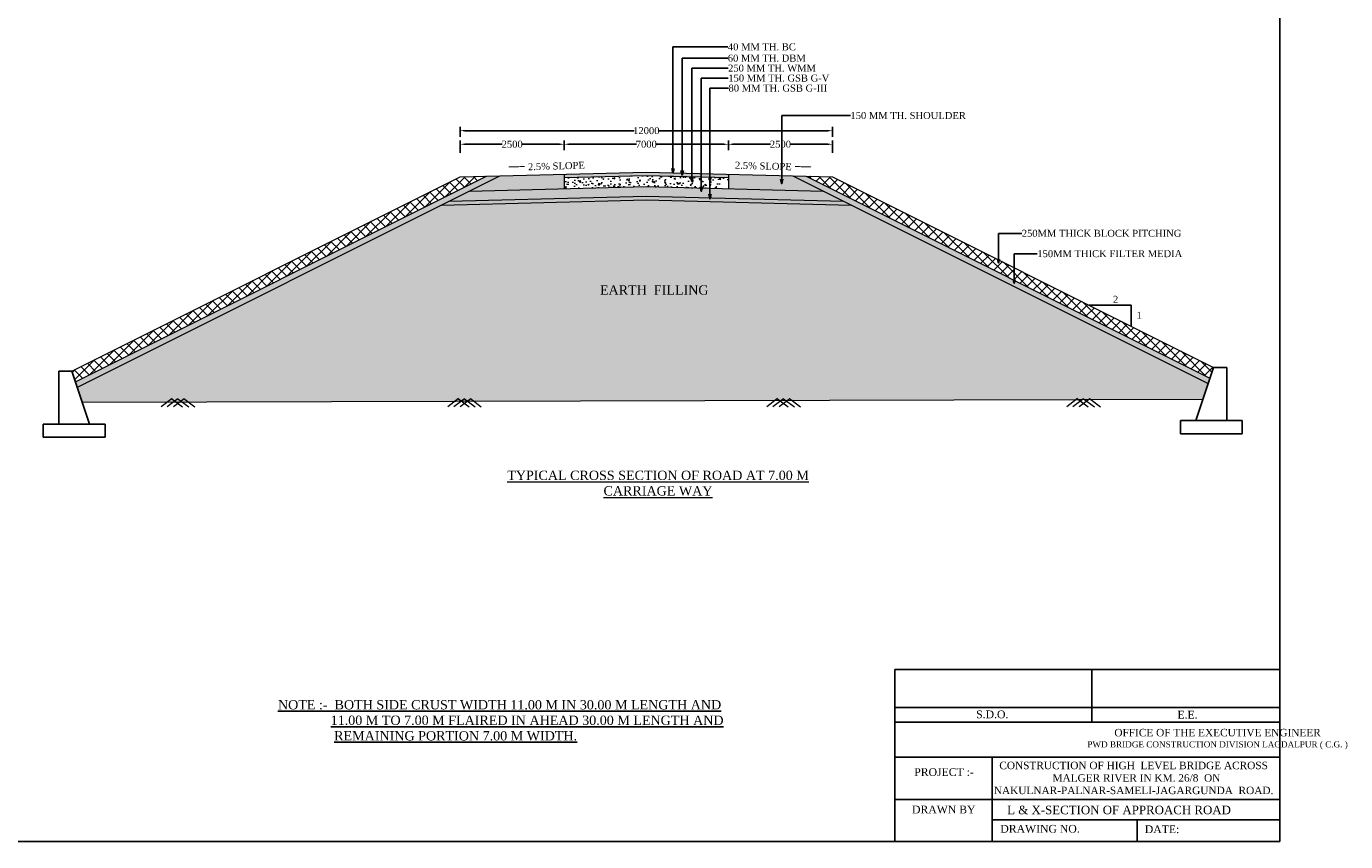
# Model space of a CAD drawing. Header units: millimetres. Extents: x 103078 to 9205504, y -104267 to 3313489.
# Tile 3 of 4: x 4176803 to 4346878, y 2729140 to 2834154. Entities that reach past the tile are written whole.
import ezdxf

# ---------------------------------------------------------------- set-up
doc = ezdxf.new("R2010")
doc.units = ezdxf.units.MM
doc.header["$LTSCALE"] = 500
doc.header["$MEASUREMENT"] = 0
doc.linetypes.add('CENTERX2', pattern=[4, 2.5, -0.5, 0.5, -0.5])
doc.layers.add('A-Anno-Note', color=211, linetype='Continuous')
doc.styles.get("Standard").update_dxf_attribs({"font": 'times.ttf'})
doc.styles.add('style1', font='txt.shx', dxfattribs={"height": 1})
doc.dimstyles.get("Standard").update_dxf_attribs({"dimtxt": 400, "dimasz": 215, "dimexe": 0.18, "dimexo": 0.0625, "dimgap": 0.09, "dimtad": 0, "dimtih": 1, "dimtoh": 1, "dimdec": 0, "dimzin": 4, "dimdsep": 46, "dimtxsty": 'Standard', "dimblk": 'OPEN90', "dimcen": 0, "dimadec": 0, "dimazin": 1, "dimtfac": 1, "dimtdec": 0, "dimtix": 1, "dimtofl": 0, "dimtmove": 0, "dimatfit": 3, "dimldrblk": 'OPEN30', "dimfxl": 1, "dimtolj": 1, "dimtzin": 0, "dimarcsym": 0})
pattern_1 = [(45, (-8206981.7, 317481.85), (-636.395467, 636.395467), []), (135, (-8206981.7, 317481.85), (-636.395467, -636.395467), [])]
pattern_2 = [(37.5, (-8206981.67, 317481.85), (-15.118391, 462.437242), [0, -364.799635, 0, -407.999592, 0, -389.99961]), (7.5, (-8206981.7, 317481.85), (424.745985, 677.314378), [0, -196.799803, 0, -328.799671, 0, -125.999874]), (327.5, (-8207276.87, 317481.85), (747.3933, 1.358171), [0, -119.99988, 0, -431.999568, 0, -563.999436]), (317.5, (-8207276.9, 317481.85), (721.469664, 210.641925), [0, -59.99994, 0, -283.199717, 0, -323.999676])]

# ---------------------------------------------------------------- blocks, each defined once
blk = doc.blocks.new('*D114')
at = {"color": 0, "linetype": 'Continuous', "lineweight": -2, "transparency": 16777216}
for p, q in [((4246149, 2818195), (4246149, 2819472)), ((4246749, 2818972), (4255443, 2818972)), ((4266699, 2818972), (4258005, 2818972)), ((4267299, 2818195), (4267299, 2819472))]:
    blk.add_line(p, q, dxfattribs=at)
for points in [[(4246749, 2819072), (4246749, 2818872), (4246149, 2818972)], [(4266699, 2819072), (4266699, 2818872), (4267299, 2818972)]]:
    blk.add_solid(points, dxfattribs=at)
at = {"layer": 'Defpoints', "color": 0, "linetype": 'Continuous', "lineweight": -2, "transparency": 16777216}
for p in [(4267299, 2818972), (4246149, 2817495, 27000), (4267299, 2817495, 27000)]:
    blk.add_point(p, dxfattribs=at)
at = {"color": 0, "linetype": 'Continuous', "lineweight": -2, "transparency": 16777216, "insert": (4256724, 2818972), "char_height": 750, "attachment_point": 5}
blk.add_mtext('\\A1;{\\H1.2x;7000}', dxfattribs=at)
blk = doc.blocks.new('*D115')
at = {"color": 0, "linetype": 'Continuous', "lineweight": -2, "transparency": 16777216}
for p, q in [((4232715, 2819930), (4232715, 2821221)), ((4233315, 2820721), (4255164, 2820721)), ((4280133, 2820721), (4258284, 2820721)), ((4280733, 2819930), (4280733, 2821221))]:
    blk.add_line(p, q, dxfattribs=at)
for points in [[(4233315, 2820821), (4233315, 2820621), (4232715, 2820721)], [(4280133, 2820821), (4280133, 2820621), (4280733, 2820721)]]:
    blk.add_solid(points, dxfattribs=at)
at = {"layer": 'Defpoints', "color": 0, "linetype": 'Continuous', "lineweight": -2, "transparency": 16777216}
for p in [(4280733, 2820721), (4232715, 2819230, 27000), (4280733, 2819230, 27000)]:
    blk.add_point(p, dxfattribs=at)
at = {"color": 0, "linetype": 'Continuous', "lineweight": -2, "transparency": 16777216, "insert": (4256724, 2820721), "char_height": 750, "attachment_point": 5}
blk.add_mtext('\\A1;{\\H1.2x;12000}', dxfattribs=at)
blk = doc.blocks.new('*D116')
at = {"color": 0, "linetype": 'Continuous', "lineweight": -2, "transparency": 16777216}
for p, q in [((4232715, 2817859), (4232715, 2819472)), ((4233315, 2818972), (4238141, 2818972)), ((4245549, 2818972), (4240723, 2818972)), ((4246149, 2818195), (4246149, 2819472))]:
    blk.add_line(p, q, dxfattribs=at)
for points in [[(4233315, 2819072), (4233315, 2818872), (4232715, 2818972)], [(4245549, 2819072), (4245549, 2818872), (4246149, 2818972)]]:
    blk.add_solid(points, dxfattribs=at)
at = {"layer": 'Defpoints', "color": 0, "linetype": 'Continuous', "lineweight": -2, "transparency": 16777216}
for p in [(4246149, 2818972), (4232715, 2817159, 27000), (4246149, 2817495, 27000)]:
    blk.add_point(p, dxfattribs=at)
at = {"color": 0, "linetype": 'Continuous', "lineweight": -2, "transparency": 16777216, "insert": (4239432, 2818972), "char_height": 750, "attachment_point": 5}
blk.add_mtext('\\A1;{\\H1.2x;2500}', dxfattribs=at)
blk = doc.blocks.new('*D117')
at = {"color": 0, "linetype": 'Continuous', "lineweight": -2, "transparency": 16777216}
for p, q in [((4267299, 2818195), (4267299, 2819472)), ((4267899, 2818972), (4272725, 2818972)), ((4280133, 2818972), (4275307, 2818972)), ((4280733, 2817859), (4280733, 2819472))]:
    blk.add_line(p, q, dxfattribs=at)
for points in [[(4267899, 2819072), (4267899, 2818872), (4267299, 2818972)], [(4280133, 2819072), (4280133, 2818872), (4280733, 2818972)]]:
    blk.add_solid(points, dxfattribs=at)
at = {"layer": 'Defpoints', "color": 0, "linetype": 'Continuous', "lineweight": -2, "transparency": 16777216}
for p in [(4280733, 2818972), (4267299, 2817495, 27000), (4280733, 2817159, 27000)]:
    blk.add_point(p, dxfattribs=at)
at = {"color": 0, "linetype": 'Continuous', "lineweight": -2, "transparency": 16777216, "insert": (4274016, 2818972), "char_height": 750, "attachment_point": 5}
blk.add_mtext('\\A1;{\\H1.2x;2500}', dxfattribs=at)

msp = doc.modelspace()

# ---------------------------------------------------------------- hatches: boundary and pattern name
at = {"linetype": 'Continuous', "lineweight": -2}
h = msp.add_hatch(dxfattribs=at)
h.set_pattern_fill('ANSI37', color=0, scale=7199.9928)
h.set_pattern_definition(pattern_1)
h.paths.add_polyline_path([(4236135.5, 2814862.5), (4232715, 2814777), (4182677.8, 2789758.4), (4183142, 2788365.8)])
h = msp.add_hatch(dxfattribs=at)
h.set_pattern_fill('AR-SAND', color=0, scale=239.99976)
h.set_pattern_definition(pattern_2)
h.paths.add_polyline_path([(4237830.2, 2814904.9), (4236135.5, 2814862.5), (4183142, 2788365.8), (4183372, 2787675.8)])
at = {"linetype": 'Continuous', "lineweight": 0, "transparency": 33554559}
h = msp.add_hatch(dxfattribs=at)
h.set_pattern_fill('AR-SAND', color=0, scale=514.479086)
h.set_pattern_definition([(37.5, (4284645.5, 2812820.8), (-32.409, 991.31), [0, -782.008, 0, -874.614, 0, -836.029]), (7.5, (4284645.5, 2812820.8), (910.513, 1451.935), [0, -421.873, 0, -704.836, 0, -270.102]), (327.5, (4284012.7, 2812820.8), (1602.161, 2.911), [0, -257.24, 0, -926.062, 0, -1209.026]), (317.5, (4284012.7, 2812820.8), (1546.59, 451.546), [0, -128.62, 0, -607.085, 0, -694.547])])
h.paths.add_polyline_path([(4237830.2, 2814904.9), (4233917.7, 2812948.6), (4246148.6, 2813254.4), (4246148.6, 2815112.8)])
h.paths.add_polyline_path([(4279530.4, 2812948.6), (4275617.9, 2814904.9), (4267299.4, 2815112.8), (4267299.4, 2813254.4)])
h = msp.add_hatch(dxfattribs=at)
h.set_pattern_fill('AR-SAND', color=0, scale=142.910857)
h.set_pattern_definition([(37.5, (4267299.44, 2814683.97), (-9.0024, 275.364), [0, -217.2245, 0, -242.9485, 0, -232.2301]), (7.5, (4267299.44, 2814683.97), (252.92, 403.315), [0, -117.187, 0, -195.7879, 0, -75.0282]), (327.5, (4267123.66, 2814683.97), (445.0447, 0.8087), [0, -71.4554, 0, -257.2395, 0, -335.8405]), (317.5, (4267123.66, 2814683.97), (429.608, 125.4294), [0, -35.7277, 0, -168.6348, 0, -192.9297])])
h.paths.add_polyline_path([(4256724, 2815377.2), (4246148.6, 2815112.8), (4246148.6, 2814684), (4256724, 2814948.4)])
h.paths.add_polyline_path([(4256724, 2815377.2), (4256724, 2814948.4), (4267299.4, 2814684), (4267299.4, 2815112.8)])
h = msp.add_hatch(dxfattribs=at)
h.set_pattern_fill('AR-CONC', color=0, scale=228.657371)
h.set_pattern_definition([(50, (4267299.4, 2813254.4), (1640.07, -143.49), [171.49, -1886.42]), (355, (4267299.4, 2813254.4), (-317.27, 1719.94), [137.2, -1509.14]), (100.4514, (4267436.1, 2813242.5), (1322.8, 1576.46), [145.75, -1603.21]), (46.184, (4267299.4, 2813711.7), (2440.33, -378.47), [257.24, -2829.63]), (96.636, (4267502.8, 2813680.2), (2137.17, 2227.4), [218.62, -2404.82]), (351.184, (4267299.4, 2813711.7), (2137.17, 2227.4), [205.8, -2263.7]), (21, (4267528.1, 2813597.4), (1364.87, -920.62), [171.49, -1886.42]), (326, (4267528.1, 2813597.4), (556.36, 1658.11), [137.2, -1509.14]), (71.4514, (4267641.8, 2813520.7), (1921.23, 737.49), [145.75, -1603.21]), (37.5, (4267299.44, 2813254.4), (27.804, 761.186), [0, -1490.846, 0, -1532.004, 0, -1514.855]), (7.5, (4267299.44, 2813254.4), (601.528, 901.85), [0, -873.47, 0, -1456.547, 0, -577.36]), (327.5, (4266789.53, 2813254.4), (1220.624, -51.573), [0, -571.643, 0, -1783.527, 0, -2366.604]), (317.5, (4266560.9, 2813254.4), (1333.5, 228.9), [0, -743.136, 0, -1184.445, 0, -1680.63])])
h.paths.add_polyline_path([(4256724, 2814948.4), (4246148.6, 2814684), (4246148.6, 2813254.4), (4256724, 2813518.8)])
h.paths.add_polyline_path([(4267299.4, 2814684), (4256724, 2814948.4), (4256724, 2813518.8), (4267299.4, 2813254.4)])
at = {"linetype": 'Continuous', "lineweight": -2}
h = msp.add_hatch(dxfattribs=at)
h.set_pattern_fill('AR-SAND', color=0, scale=239.99976)
h.set_pattern_definition(pattern_2)
h.paths.add_polyline_path([(4329154.7, 2788136.5), (4329384.7, 2788826.5), (4277312.6, 2814862.5), (4275617.9, 2814904.9)])
h = msp.add_hatch(dxfattribs=at)
h.set_pattern_fill('ANSI37', color=0, scale=7199.9928)
h.set_pattern_definition(pattern_1)
h.paths.add_polyline_path([(4329384.7, 2788826.5), (4329848.9, 2790219.1), (4280733.1, 2814777), (4277312.6, 2814862.5)])
at = {"linetype": 'Continuous', "lineweight": 0, "transparency": 33554559}
h = msp.add_hatch(dxfattribs=at)
h.set_pattern_fill('SWAMP', color=0, scale=514.479086)
h.set_pattern_definition([(0, (4288257.04, 2811015), (257.2395, 445.552), [64.31, -450.1692]), (90, (4288289.2, 2811015), (-257.2395, 445.552), [32.155, -858.949]), (90, (4288297.23, 2811015), (-257.2395, 445.552), [25.724, -865.38]), (90, (4288281.15, 2811015), (-257.2395, 445.552), [25.724, -865.38]), (60, (4288305.27, 2811015), (-257.2395, 445.552), [20.579, -493.9]), (120, (4288273.1, 2811015), (-514.479, 2e-07), [20.579, -493.9])])
h.paths.add_polyline_path([(4283141.9, 2811142.9), (4279530.4, 2812948.6), (4256724, 2813518.8), (4233917.7, 2812948.6), (4230306.2, 2811142.9), (4256724, 2811803.3)])
h = msp.add_hatch(dxfattribs=at)
h.set_pattern_fill('AR-SAND', color=0, scale=952.739047)
h.set_pattern_definition([(37.5, (4332145.4, 2786194.8), (-60.016, 1835.76), [0, -1448.163, 0, -1619.656, 0, -1548.201]), (7.5, (4332145.4, 2786194.8), (1686.135, 2688.77), [0, -781.246, 0, -1305.252, 0, -500.188]), (327.5, (4330973.5, 2786194.8), (2966.965, 5.392), [0, -476.37, 0, -1714.93, 0, -2238.937]), (317.5, (4330973.5, 2786194.8), (2864.054, 836.196), [0, -238.185, 0, -1124.232, 0, -1286.198])])
h.paths.add_polyline_path([(4329154.7, 2788136.5), (4283141.9, 2811142.9), (4256724, 2811803.3), (4230306.2, 2811142.9), (4183372, 2787675.8), (4184019.9, 2785732.3), (4328489.1, 2786139.7)])

# ---------------------------------------------------------------- linework, layer by layer
at = {"color": 0, "linetype": 'Continuous', "lineweight": -2}
for p, q in [((4338416, 2729139.5), (4338416, 2934970.5)), ((4313829.1, 2798229), (4319251.5, 2798229)), ((4319251.5, 2798229), (4319251.5, 2795517.8)), ((4180971.4, 2789758.4, 22500), (4180971.4, 2782932.8, 22500)), ((4180971.4, 2789758.4, 22500), (4182677.8, 2789758.4, 22500)), ((4182677.8, 2789758.4, 22500), (4184953, 2782932.8, 22500)), ((4329848.9, 2790219.1, 22500), (4327573.7, 2783393.5, 22500)), ((4331555.3, 2790219.1, 22500), (4329848.9, 2790219.1, 22500)), ((4331555.3, 2790219.1, 22500), (4331555.3, 2783393.5, 22500)), ((4178980.6, 2782932.8, 22500), (4178980.6, 2781226.4, 22500)), ((4178980.6, 2782932.8, 22500), (4186943.8, 2782932.8, 22500)), ((4186943.8, 2782932.8, 22500), (4186943.8, 2781226.4, 22500)), ((4325582.9, 2783393.5, 22500), (4325582.9, 2781687.1, 22500)), ((4333546.1, 2783393.5, 22500), (4325582.9, 2783393.5, 22500)), ((4333546.1, 2783393.5, 22500), (4333546.1, 2781687.1, 22500)), ((4178980.6, 2781226.4, 22500), (4186943.8, 2781226.4, 22500)), ((4333546.1, 2781687.1, 22500), (4325582.9, 2781687.1, 22500)), ((4015995.5, 2729139.5), (4338416, 2729139.5))]:
    msp.add_line(p, q, dxfattribs=at)
at = {"color": 0, "linetype": 'Continuous', "lineweight": 0}
for p, q in [((4182677.8, 2789758.4, 22500), (4232715, 2814777, 22500)), ((4183142, 2788365.8, 22500), (4236135.5, 2814862.5, 22500)), ((4183372, 2787675.8, 22500), (4237830.2, 2814904.9, 22500)), ((4246148.6, 2815112.8, 22500), (4246148.6, 2813254.4, 22500)), ((4267299.4, 2815112.8, 22500), (4267299.4, 2813254.4, 22500)), ((4275617.9, 2814904.9, 22500), (4329154.7, 2788136.5, 22500)), ((4277312.6, 2814862.5, 22500), (4329384.7, 2788826.5, 22500)), ((4280733.1, 2814777, 22500), (4329848.9, 2790219.1, 22500)), ((4184019.9, 2785732.3, 22500), (4328489.1, 2786139.7, 22500)), ((4195577.1, 2786201.7, 22500), (4194179.7, 2785150.7, 22500)), ((4196343.2, 2786194.8, 22500), (4194955, 2785150.7, 22500)), ((4195542.8, 2786187.6, 22500), (4196921.4, 2785150.7, 22500)), ((4197143.7, 2786187.6, 22500), (4195765.1, 2785150.7, 22500)), ((4196343.2, 2786194.8, 22500), (4197731.5, 2785150.7, 22500)), ((4197109.4, 2786201.7, 22500), (4198506.8, 2785150.7, 22500)), ((4232525.3, 2786201.7, 22500), (4231127.9, 2785150.7, 22500)), ((4233291.4, 2786194.8, 22500), (4231903.2, 2785150.7, 22500)), ((4232491, 2786187.6, 22500), (4233869.6, 2785150.7, 22500)), ((4234091.9, 2786187.6, 22500), (4232713.3, 2785150.7, 22500)), ((4233291.4, 2786194.8, 22500), (4234679.6, 2785150.7, 22500)), ((4234057.6, 2786201.7, 22500), (4235454.9, 2785150.7, 22500)), ((4273655, 2786201.7, 22500), (4272257.6, 2785150.7, 22500)), ((4274421.2, 2786194.8, 22500), (4273033, 2785150.7, 22500)), ((4273620.7, 2786187.6, 22500), (4274999.3, 2785150.7, 22500)), ((4275221.6, 2786187.6, 22500), (4273843, 2785150.7, 22500)), ((4274421.2, 2786194.8, 22500), (4275809.4, 2785150.7, 22500)), ((4275187.3, 2786201.7, 22500), (4276584.7, 2785150.7, 22500)), ((4312333.4, 2786201.7, 22500), (4310936, 2785150.7, 22500)), ((4313099.5, 2786194.8, 22500), (4311711.3, 2785150.7, 22500)), ((4312299, 2786187.6, 22500), (4313677.7, 2785150.7, 22500)), ((4313900, 2786187.6, 22500), (4312521.3, 2785150.7, 22500)), ((4313099.5, 2786194.8, 22500), (4314487.7, 2785150.7, 22500)), ((4313865.7, 2786201.7, 22500), (4315263, 2785150.7, 22500))]:
    msp.add_line(p, q, dxfattribs=at)
at = {"color": 0}
for p, q in [((4288762.2, 2751318.3), (4338416, 2751318.3)), ((4288762.2, 2751318.3), (4288762.2, 2729139.5)), ((4314161.1, 2751318.3), (4314161.1, 2744510.7)), ((4288862.2, 2746420), (4338416, 2746420)), ((4288762.2, 2744510.7), (4338416, 2744510.7)), ((4288762.2, 2739996.6), (4301308.8, 2739996.6)), ((4301308.8, 2739996.6), (4338416, 2739996.6)), ((4301308.8, 2739996.6), (4301308.8, 2729139.5)), ((4288762.2, 2734562, 609.9), (4301308.8, 2734562, 5244.5)), ((4301308.8, 2734562, 7893.5), (4338416, 2734562, 21600.5)), ((4301308.8, 2731959.1), (4338416, 2731959.1)), ((4319983.8, 2731959.1), (4319983.8, 2729139.5))]:
    msp.add_line(p, q, dxfattribs=at)
at = {"color": 0, "linetype": 'CENTERX2'}
msp.add_line((4301308.8, 2739996.6, -21690.2), (4301308.8, 2729356.4, -21690.2), dxfattribs=at)
at = {"color": 0, "linetype": 'Continuous', "lineweight": 0, "elevation": 22500}
for points in [[(4232715, 2814777), (4256724, 2815377.2), (4280733.1, 2814777)], [(4246148.6, 2814684), (4256724, 2814948.4), (4267299.4, 2814684)], [(4233917.7, 2812948.6), (4256724, 2813518.8), (4279530.4, 2812948.6)], [(4230306.2, 2811142.9), (4256724, 2811803.3), (4283141.9, 2811142.9)], [(4231317.1, 2811648.3), (4256724, 2812283.5), (4282131, 2811648.3)]]:
    msp.add_lwpolyline(points, dxfattribs=at)
at = {"layer": 'A-Anno-Note', "color": 0, "lineweight": 0, "elevation": 22500}
for points in [[(4238909.7, 2816046, 0, 617.4, 0), (4239616.5, 2816064.9, 123.5, 123.5, 0), (4241045.9, 2816103.1, 123.5, 123.5, 0)], [(4278035.9, 2816046, 0, 617.4, 0), (4277329.1, 2816064.9, 123.5, 123.5, 0), (4275899.7, 2816103.1, 123.5, 123.5, 0)]]:
    msp.add_lwpolyline(points, format="xyseb", dxfattribs=at)

# ---------------------------------------------------------------- texts
at = {"color": 0, "linetype": 'Continuous', "lineweight": -2, "char_height": 899.999, "attachment_point": 4}
for s, insert in [('40 MM TH. BC', (4267237.6, 2831512.9, -4500)), ('60 MM TH. DBM', (4267228, 2830058.5, -4500)), ('250 MM TH. WMM', (4267265.8, 2828770.9, -4500)), ('80 MM TH. GSB G-III', (4267321, 2826200.5, -4500)), ('150 MM TH. GSB G-V', (4267291, 2827485.7, -4500)), ('150 MM TH. SHOULDER', (4283040.9, 2822663.5, -4500)), ('250MM THICK BLOCK PITCHING', (4305128.4, 2807496.1, 21138.2)), ('150MM THICK FILTER MEDIA', (4307133.7, 2804870.6, 21138.2))]:
    msp.add_mtext(s, dxfattribs=dict(at, insert=insert))
at = {"color": 0, "lineweight": 0, "insert": (4250747.2, 2800799.2, 22500), "char_height": 3056.006, "attachment_point": 1, "style": 'style1'}
msp.add_mtext('{\\fTimes New Roman|b0|i0|c0|p18;\\H0.39267x;EARTH  FILLING\\H2.5467x;                         }', dxfattribs=at)
at = {"color": 0, "char_height": 900, "attachment_point": 7}
for s, insert in [('2', (4316886.9, 2798544.5)), ('1', (4319924.9, 2796494.5))]:
    msp.add_mtext(s, dxfattribs=dict(at, insert=insert))
at = {"color": 0, "insert": (4209236, 2747369, 25000), "char_height": 1200, "width": 56918.76, "attachment_point": 1}
msp.add_mtext('{\\LNOTE :-  BOTH SIDE CRUST WIDTH 11.00 M IN 30.00 M LENGTH AND\\P\\pxqj;}               {\\L11.00 M TO 7.00 M FLAIRED IN AHEAD 30.00 M LENGTH AND\\P}                {\\LREMAINING} {\\LPORTION 7.00 M WIDTH. }', dxfattribs=at)
at = {"color": 0, "attachment_point": 1, "style": 'style1'}
for s, insert, char_height in [('{\\fTimes New Roman|b0|i0|c0|p18;S.D.O.                         }', (4299247.8, 2746029.7, 21690.2), 999.486), ('{\\fTimes New Roman|b0|i0|c0|p18;E.E.                         }', (4325193.4, 2745985.7), 999.486), ('\\pxqc;{\\fTimes New Roman|b0|i0|c0|p18;\\H0.96451x;OFFICE OF THE EXECUTIVE ENGINEER\\H1.0368x; \\P\\H0.7813x;PWD BRIDGE CONSTRUCTION DIVISION LAGDALPUR ( C.G. ) \\H1.28x;  }', (4313054.1, 2743661.8, -17352.2), 999.486), ('{\\fTimes New Roman|b0|i0|c0|p18;PROJECT :-                       }', (4291268.2, 2738595.1, -21690.2), 999.486), ('{\\fTimes New Roman|b0|i0|c0|p18;DRAWN BY                        }', (4290983.9, 2733770.8, 21690.2), 999.486), ('{\\fTimes New Roman|b0|i0|c0|p18;\\H0.88045x;L & X-SECTION OF APPROACH ROAD\\H1.1358x;                       }', (4303243.6, 2733764.7), 1249.3573), ('{\\fTimes New Roman|b0|i0|c0|p18;DRAWING NO.                      }', (4302366.2, 2731290.3), 999.486), ('{\\fTimes New Roman|b0|i0|c0|p18;DATE:                       }', (4320988.8, 2731231.2, 21690.2), 999.486)]:
    msp.add_mtext(s, dxfattribs=dict(at, insert=insert, char_height=char_height))
at = {"color": 0, "insert": (4300961.2, 2739430.4, -18624.5), "char_height": 999.486, "width": 37170.088, "attachment_point": 1, "style": 'style1'}
msp.add_mtext('\\A1;\\pxqc;{\\fTimes New Roman|b0|i0|c0|p18;\\H0.96451x;CONSTRUCTION OF HIGH  LEVEL BRIDGE ACROSS \\P  MALGER RIVER IN KM. 26/8  ON NAKULNAR-PALNAR-SAMELI-JAGARGUNDA  ROAD.   \\H1.0368x;        }', dxfattribs=at)
at = {"layer": 'A-Anno-Note', "color": 0, "lineweight": 0, "char_height": 899.999}
for insert, attachment_point, rotation in [((4241458.1, 2816518.8, 22500), 1, 1.672651), ((4275487.5, 2816518.8, 22500), 3, 358.327349)]:
    msp.add_mtext('{\\C7;2.5% SLOPE}', dxfattribs=dict(at, insert=insert, attachment_point=attachment_point, rotation=rotation))
at = {"layer": 'A-Anno-Note', "color": 0, "lineweight": 0, "insert": (4258232, 2776923.3, 22500), "char_height": 1199.999, "width": 45727.526, "attachment_point": 2}
msp.add_mtext('{\\LTYPICAL CROSS SECTION OF ROAD AT 7.00 M CARRIAGE WAY }', dxfattribs=at)

# ---------------------------------------------------------------- dimensions: what is measured, and where the dimension line sits
at = {"color": 0, "linetype": 'Continuous', "lineweight": -2}
for base, p1, p2, text, picture, middle in [((4280733.1, 2820720.7, -4500), (4232715, 2819229.6, 22500), (4280733.1, 2819229.6, 22500), '{\\H1.2x;12000}', '*D115', (4256724, 2820720.7, -4500)), ((4246148.6, 2818971.7, -4500), (4232715, 2817159, 22500), (4246148.6, 2817494.8, 22500), '{\\H1.2x;2500}', '*D116', (4239431.8, 2818971.7, -4500)), ((4267299.4, 2818971.7, -4500), (4246148.6, 2817494.8, 22500), (4267299.4, 2817494.8, 22500), '{\\H1.2x;7000}', '*D114', (4256724, 2818971.7, -4500)), ((4280733.1, 2818971.7, -4500), (4267299.4, 2817494.8, 22500), (4280733.1, 2817159, 22500), '{\\H1.2x;2500}', '*D117', (4274016.3, 2818971.7, -4500))]:
    dim = msp.add_linear_dim(base=base, p1=p1, p2=p2, text=text, dimstyle='Standard', override={"dimtxt": 750, "dimasz": 600, "dimexe": 500, "dimexo": 700, "dimfxl": 300}, dxfattribs=at)
    dim.commit()
    dim.dimension.update_dxf_attribs({"geometry": picture, "text_midpoint": middle})

# ---------------------------------------------------------------- leaders
at = {"color": 0, "linetype": 'Continuous', "lineweight": -2, "annotation_type": 0, "has_hookline": 1, "hookline_direction": 0}
for points, override, text_width in [([(4260156.9, 2815265.5, -4500), (4260156.9, 2831512.9, -4500), (4267237.5, 2831512.9, -4500)], {"dimtxt": 750, "dimasz": 600, "dimexe": 500, "dimexo": 700, "dimfxl": 300}, 8498.4), ([(4261341.9, 2815006.9, -4500), (4261341.9, 2830058.5, -4500), (4267227.9, 2830058.5, -4500)], {"dimtxt": 750, "dimasz": 600, "dimexe": 500, "dimexo": 700, "dimfxl": 300}, 9735.2), ([(4262595.3, 2814189.8, -4500), (4262595.3, 2828770.9, -4500), (4267265.7, 2828770.9, -4500)], {"dimtxt": 750, "dimasz": 600, "dimexe": 500, "dimexo": 700, "dimfxl": 300}, 11018), ([(4263814.5, 2812902.2, -4500), (4263814.5, 2827485.7, -4500), (4267290.9, 2827485.7, -4500)], {"dimtxt": 750, "dimasz": 600, "dimexe": 500, "dimexo": 700, "dimfxl": 300}, 12564.3), ([(4264932.3, 2811938.6, -4500), (4264932.3, 2826200.5, -4500), (4267320.9, 2826200.5, -4500)], {"dimtxt": 750, "dimasz": 600, "dimexe": 500, "dimexo": 700, "dimfxl": 300}, 12326.8), ([(4274183.6, 2813874.2, -4500), (4274183.6, 2822663.5, -4500), (4283040.9, 2822663.5, -4500)], {"dimtxt": 750, "dimasz": 600, "dimexe": 500, "dimexo": 700, "dimfxl": 300}, 14400.6), ([(4302148.5, 2803683, 21138.2), (4302148.5, 2807496.1, 21138.2), (4305128.3, 2807496.1, 21138.2)], {"dimtxt": 600, "dimasz": 500, "dimexe": 500, "dimexo": 700, "dimfxl": 300}, 20071.2), ([(4304153.9, 2801057.5, 21138.2), (4304153.9, 2804870.6, 21138.2), (4307133.6, 2804870.6, 21138.2)], {"dimtxt": 600, "dimasz": 500, "dimexe": 500, "dimexo": 700, "dimfxl": 300}, 18101.2)]:
    msp.add_leader(points, dimstyle='Standard', override=override, dxfattribs=dict(at, text_width=text_width))

doc.saveas('drawing.dxf')
